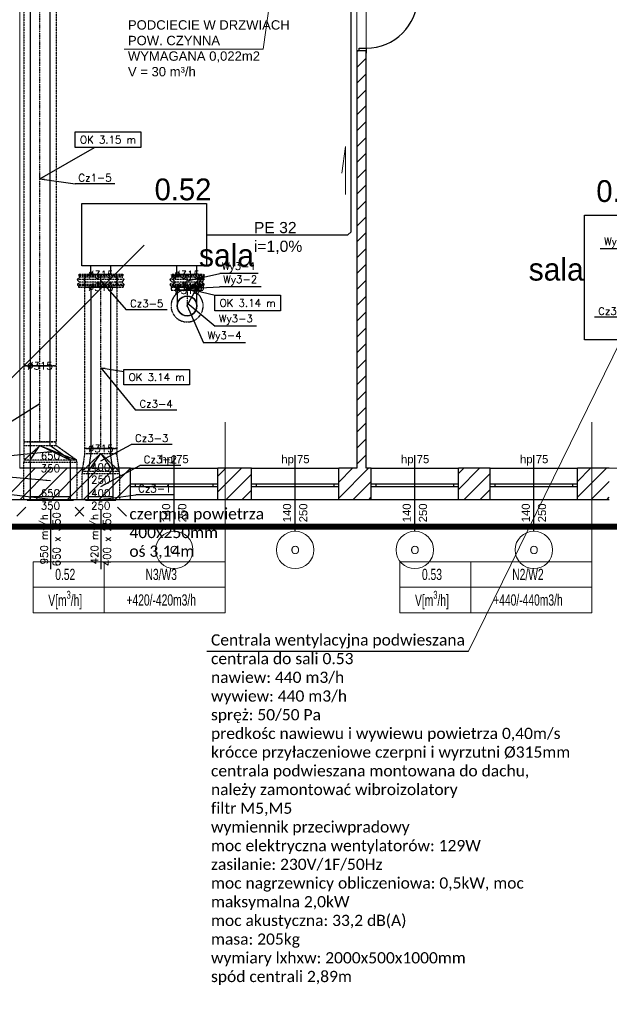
# Model space of a CAD drawing. Header units: millimetres. Extents: x -40063 to 512011, y 350190 to 687060.
# Tile 147 of 256: x 145702 to 155162, y 595486 to 611286. Entities that reach past the tile are written whole.
import ezdxf

# ---------------------------------------------------------------- set-up
doc = ezdxf.new("R2010")
doc.units = ezdxf.units.MM
doc.linetypes.add('DASHDOT', pattern=[1, 0.5, -0.25, 0, -0.25])
doc.linetypes.add('DASHED', pattern=[0.75, 0.5, -0.25])
doc.layers.get('0').update_dxf_attribs({"color": 8})
for name, color, linetype, lineweight in [('_IS_WM_OPIS', 7, 'Continuous', 9), ('FLUID-BILANSE', 150, 'Continuous', 18), ('J_centrala podwieszna', 3, 'Continuous', 30), ('J_opis srednicy', 7, 'Continuous', 30), ('J_skropliny', 24, 'Continuous', 30), ('J_zakres opracowania', 226, 'DASHDOT', 30)]:
    doc.layers.add(name, color=color, linetype=linetype, lineweight=lineweight)
for name, color, linetype in [('Elementy Modelu - Strefy', 8, 'Continuous'), ('FLUID-Cz1', 7, 'Continuous'), ('FLUID-Cz1-120-ARRGR', 7, 'Continuous'), ('FLUID-Cz1-120-DIM', 7, 'Continuous'), ('FLUID-Cz1-120-INF', 7, 'Continuous'), ('FLUID-Cz1-120-NUM', 7, 'Continuous'), ('FLUID-Cz1-INS', 7, 'Continuous'), ('FLUID-Cz1-SYM', 7, 'Continuous'), ('FLUID-Cz3', 7, 'Continuous'), ('FLUID-Cz3-120-ARRGR', 7, 'Continuous'), ('FLUID-Cz3-120-DIM', 7, 'Continuous'), ('FLUID-Cz3-120-INF', 7, 'Continuous'), ('FLUID-Cz3-120-NUM', 7, 'Continuous'), ('FLUID-Cz3-INS', 7, 'Continuous'), ('FLUID-Cz3-SYM', 7, 'Continuous'), ('FLUID-Wy3', 7, 'Continuous'), ('FLUID-Wy3-120-DIM', 7, 'Continuous'), ('FLUID-Wy3-120-INF', 7, 'Continuous'), ('FLUID-Wy3-120-NUM', 7, 'Continuous'), ('FLUID-Wy3-INS', 7, 'Continuous'), ('FLUID-Wy3-SYM', 7, 'Continuous'), ('IS_WM_OPIS', 7, 'Continuous'), ('J_opis pomieszczeń', 8, 'Continuous'), ('Konstrukcja - Ściany zew', 8, 'Continuous'), ('X_ref', 8, 'Continuous')]:
    doc.layers.add(name, color=color, linetype=linetype)
doc.styles.add('ARIAL', font='Arial', dxfattribs={"height": 1})
doc.styles.add('ARIAL NARROW', font='ARIALN.TTF', dxfattribs={"width": 0.8})
doc.styles.add('FDBES', font='simplex.shx')
doc.styles.add('GENERATED_STYLE_1', font='arial.ttf')
doc.styles.add('GENERATED_STYLE_2', font='txt')
doc.styles.get("Standard").update_dxf_attribs({"font": 'arial.ttf'})
doc.dimstyles.new('FDBES', dxfattribs={"dimscale": 50, "dimtxt": 4, "dimasz": 2.5, "dimexe": 0.8, "dimexo": 2, "dimgap": 1, "dimtad": 1, "dimdsep": 46, "dimtxsty": 'FDBES', "dimcen": 2.5, "dimclrd": 4, "dimclre": 5, "dimadec": 0, "dimazin": 0, "dimtfac": 1, "dimtmove": 0, "dimatfit": 3, "dimfxl": 1, "dimarcsym": 0})

# ---------------------------------------------------------------- blocks, each defined once
blk = doc.blocks.new('ghfgdf')
at = {"layer": 'J_centrala podwieszna'}
for p, q in [((148260, 451700), (148260, 451840)), ((148260, 451840), (148575, 451840)), ((148575, 451840), (148575, 451700)), ((149640, 451700), (149640, 451840)), ((149640, 451840), (149955, 451840)), ((149955, 451840), (149955, 451700))]:
    blk.add_line(p, q, dxfattribs=at)
blk.add_lwpolyline([(148100, 451700), (150100, 451700), (150100, 450700), (148100, 450700)], close=True, dxfattribs=at)
blk = doc.blocks.new('fgdfxf')
at = {"layer": 'J_opis srednicy'}
for p, q in [((13318.2, 246.6), (13346.1, 297.5)), ((13346.1, 297.5), (13326.1, 278.2)), ((13346.1, 297.5), (13340.1, 270.3)), ((13326.1, 278.2), (13335, 277.2)), ((13340.1, 270.3), (13334.6, 277.4))]:
    blk.add_line(p, q, dxfattribs=at)
blk = doc.blocks.new('*U15240')
at = {"color": 5, "linetype": 'Continuous', "lineweight": -2}
for p, q in [((-610, 158), (-610, 0)), ((-610, 0), (-610, -158)), ((610, 0), (610, 158)), ((610, -158), (610, 0))]:
    blk.add_line(p, q, dxfattribs=at)
at = {"color": 0, "linetype": 'ByBlock', "lineweight": -2}
for p, q in [((610, 158), (-610, 158)), ((610, -158), (-610, -158))]:
    blk.add_line(p, q, dxfattribs=at)
at = {"layer": 'FLUID-Cz1-INS', "color": 5, "linetype": 'DASHED', "lineweight": -3}
for p, q in [((-610, 258), (-610, 158)), ((610, 258), (-610, 258)), ((610, 158), (610, 258)), ((-610, -158), (-610, -258)), ((610, -258), (610, -158)), ((610, -258), (-610, -258))]:
    blk.add_line(p, q, dxfattribs=at)
at = {"layer": 'FLUID-Cz1-SYM', "color": 5, "linetype": 'DASHDOT', "lineweight": -3}
blk.add_line((-610, 0), (610, 0), dxfattribs=at)
blk = doc.blocks.new('*U15237')
at = {"color": 5, "linetype": 'Continuous', "lineweight": -2}
for p, q in [((-3000, 158), (-3000, 0)), ((-3000, 0), (-3000, -158)), ((3000, 0), (3000, 158)), ((3000, -158), (3000, 0))]:
    blk.add_line(p, q, dxfattribs=at)
at = {"color": 0, "linetype": 'ByBlock', "lineweight": -2}
for p, q in [((3000, 158), (-3000, 158)), ((3000, -158), (-3000, -158))]:
    blk.add_line(p, q, dxfattribs=at)
at = {"layer": 'FLUID-Cz1-INS', "color": 5, "linetype": 'DASHED', "lineweight": -3}
for p, q in [((-3000, 258), (-3000, 158)), ((3000, 258), (-3000, 258)), ((3000, 158), (3000, 258)), ((-3000, -158), (-3000, -258)), ((3000, -258), (3000, -158)), ((3000, -258), (-3000, -258))]:
    blk.add_line(p, q, dxfattribs=at)
at = {"layer": 'FLUID-Cz1-SYM', "color": 5, "linetype": 'DASHDOT', "lineweight": -3}
for p in [(-3000, 0), (2968, 0)]:
    blk.add_line(p, (3000, 0), dxfattribs=at)
blk = doc.blocks.new('*U14630')
at = {"color": 0, "linetype": 'ByBlock', "lineweight": -2}
for p, q in [((-162, 325), (-133, 325)), ((162, 325), (102, 325)), ((162, 10), (102, 10)), ((-162, -325), (-133, -325))]:
    blk.add_line(p, q, dxfattribs=at)
at = {"color": 5, "linetype": 'Continuous', "lineweight": -3}
for p, q in [((-133, 325), (102, 167)), ((102, 325), (-133, 325)), ((102, 167), (-133, -325)), ((-133, -325), (102, 10))]:
    blk.add_line(p, q, dxfattribs=at)
at = {"layer": 'FLUID-Cz1-INS', "color": 5, "linetype": 'DASHED', "lineweight": -3}
for p, q in [((-162, 425), (-162, -425)), ((-133, 425), (-162, 425)), ((-133, 425), (102, 167)), ((102, 425), (-133, 425)), ((-133, -425), (-133, 425)), ((102, 425), (102, 167)), ((162, 425), (102, 425)), ((162, 167), (162, 425)), ((102, 167), (-133, -425)), ((102, 167), (102, -90)), ((162, -90), (162, 167)), ((-133, -425), (102, -90)), ((162, -90), (102, -90)), ((-162, -425), (-133, -425))]:
    blk.add_line(p, q, dxfattribs=at)
blk = doc.blocks.new('*U14629')
at = {"color": 0, "linetype": 'ByBlock', "lineweight": -2}
for p, q in [((300, 325), (-300, 325)), ((-300, -325), (300, -325))]:
    blk.add_line(p, q, dxfattribs=at)
at = {"layer": 'FLUID-Cz1-INS', "color": 5, "linetype": 'DASHED', "lineweight": -3}
for p, q in [((-300, 425), (300, 425)), ((-300, -425), (-300, 425)), ((300, -425), (300, 425)), ((300, -425), (-300, -425))]:
    blk.add_line(p, q, dxfattribs=at)
blk = doc.blocks.new('*U14628')
at = {"color": 0, "linetype": 'ByBlock', "lineweight": -2}
for p, q in [((-15, -370), (-15, 370)), ((0, 325), (40, 325)), ((40, -325), (40, 325)), ((0, -325), (40, -325))]:
    blk.add_line(p, q, dxfattribs=at)
at = {"color": 5, "linetype": 'Continuous', "lineweight": -3}
blk.add_line((-15, -325), (-15, 325), dxfattribs=at)
blk = doc.blocks.new('*U15234')
at = {"color": 4, "linetype": 'Continuous', "lineweight": -2}
for p, q in [((-1295, 158), (-1295, 0)), ((-1295, 0), (-1295, -158))]:
    blk.add_line(p, q, dxfattribs=at)
at = {"color": 0, "linetype": 'ByBlock', "lineweight": -2}
for p, q in [((1295, 158), (-1295, 158)), ((1295, -158), (-1295, -158))]:
    blk.add_line(p, q, dxfattribs=at)
at = {"color": 4, "linetype": 'Continuous', "lineweight": -3}
for p, q in [((1295, 0), (1295, 158)), ((1295, -158), (1295, 0))]:
    blk.add_line(p, q, dxfattribs=at)
at = {"layer": 'FLUID-Cz3-INS', "color": 4, "linetype": 'DASHED', "lineweight": -3}
for p, q in [((-1295, 258), (-1295, 158)), ((1295, 258), (-1295, 258)), ((-1295, -158), (-1295, -258)), ((1295, -258), (-1295, -258))]:
    blk.add_line(p, q, dxfattribs=at)
at = {"layer": 'FLUID-Cz3-SYM', "color": 4, "linetype": 'DASHDOT', "lineweight": -3}
for p in [(-1295, 0), (1295, 0)]:
    blk.add_line(p, (1295, 0), dxfattribs=at)
blk = doc.blocks.new('*U14626')
at = {"color": 0, "linetype": 'ByBlock', "lineweight": -2}
for p, q in [((-200, 200), (-170, 200)), ((200, 158), (120, 158)), ((200, -158), (120, -158)), ((-200, -200), (-170, -200))]:
    blk.add_line(p, q, dxfattribs=at)
at = {"color": 4, "linetype": 'Continuous', "lineweight": -3}
for p, q in [((-170, 200), (120, 0)), ((120, 158), (-170, 200)), ((120, 0), (-170, -200)), ((-170, -200), (120, -158))]:
    blk.add_line(p, q, dxfattribs=at)
at = {"color": 4, "linetype": 'Continuous', "lineweight": -2}
for p, q in [((200, 0), (200, 158)), ((200, -158), (200, 0))]:
    blk.add_line(p, q, dxfattribs=at)
at = {"layer": 'FLUID-Cz3-INS', "color": 4, "linetype": 'DASHED', "lineweight": -3}
for p, q in [((-200, 300), (-200, -300)), ((-170, 300), (-200, 300)), ((-170, 300), (120, 0)), ((120, 258), (-170, 300)), ((-170, -300), (-170, 300)), ((120, 258), (120, 29)), ((200, 258), (120, 258)), ((200, 158), (200, 258)), ((120, 0), (-170, -300)), ((120, 29), (120, 0)), ((120, 0), (120, -258)), ((200, -258), (200, -158)), ((-200, -300), (-170, -300)), ((-170, -300), (120, -258)), ((200, -258), (120, -258))]:
    blk.add_line(p, q, dxfattribs=at)
blk = doc.blocks.new('*U14581')
at = {"color": 0, "linetype": 'ByBlock', "lineweight": -2}
for p, q in [((209, 200), (-209, 200)), ((-209, -200), (209, -200))]:
    blk.add_line(p, q, dxfattribs=at)
at = {"layer": 'FLUID-Cz3-INS', "color": 4, "linetype": 'DASHED', "lineweight": -3}
for p, q in [((-209, 300), (209, 300)), ((-209, -300), (-209, 300)), ((209, -300), (209, 300)), ((209, -300), (-209, -300))]:
    blk.add_line(p, q, dxfattribs=at)
blk = doc.blocks.new('*U14566')
at = {"color": 0, "linetype": 'ByBlock', "lineweight": -2}
for p, q in [((-15, -245), (-15, 245)), ((0, 200), (40, 200)), ((40, -200), (40, 200)), ((0, -200), (40, -200))]:
    blk.add_line(p, q, dxfattribs=at)
at = {"color": 4, "linetype": 'Continuous', "lineweight": -3}
blk.add_line((-15, -200), (-15, 200), dxfattribs=at)
blk = doc.blocks.new('*U15236')
at = {"color": 4, "linetype": 'Continuous', "lineweight": -2}
for p, q in [((-100, 257), (-100, 0)), ((-100, 0), (-100, -258))]:
    blk.add_line(p, q, dxfattribs=at)
at = {"color": 0, "linetype": 'ByBlock', "lineweight": -2}
for p, q in [((-80, 257), (-100, 257)), ((-60, 277), (-80, 257)), ((-20, 237), (-60, 277)), ((20, 277), (-20, 237)), ((60, 237), (20, 277)), ((80, 257), (60, 237)), ((100, 257), (80, 257)), ((-80, -258), (-100, -258)), ((-80, -258), (-60, -278)), ((-60, -278), (-20, -238)), ((-20, -238), (20, -278)), ((20, -278), (60, -238)), ((60, -238), (80, -258)), ((100, -258), (80, -258))]:
    blk.add_line(p, q, dxfattribs=at)
at = {"layer": 'FLUID-Cz3-INS', "color": 4, "linetype": 'DASHED', "lineweight": -3}
for p, q in [((-100, 357), (-100, 257)), ((-80, 357), (-100, 357)), ((-60, 377), (-80, 357)), ((-80, 0), (-80, 357)), ((-60, 0), (-60, 377)), ((-20, 337), (-60, 377)), ((20, 377), (-20, 337)), ((-20, 0), (-20, 337)), ((20, 0), (20, 377)), ((60, 337), (20, 377)), ((80, 357), (60, 337)), ((60, 0), (60, 337)), ((80, 0), (80, 357)), ((100, 357), (80, 357)), ((100, 0), (100, 357)), ((-80, -358), (-80, 0)), ((-60, -378), (-60, 0)), ((-20, -338), (-20, 0)), ((20, -378), (20, 0)), ((60, -338), (60, 0)), ((80, -358), (80, 0)), ((100, -358), (100, 0)), ((-100, -258), (-100, -358)), ((-80, -358), (-100, -358)), ((-60, -378), (-80, -358)), ((-60, -378), (-20, -338)), ((-20, -338), (20, -378)), ((20, -378), (60, -338)), ((80, -358), (60, -338)), ((100, -358), (80, -358))]:
    blk.add_line(p, q, dxfattribs=at)
at = {"layer": 'FLUID-Cz3-SYM', "color": 4, "linetype": 'DASHDOT', "lineweight": -3}
for q in [(100, 0), (100, 0), (-100, 0), (-100, 0)]:
    blk.add_line((-100, 0), q, dxfattribs=at)
blk = doc.blocks.new('*U15239')
at = {"color": 6, "linetype": 'Continuous', "lineweight": -2}
for p, q in [((-25, 158), (-25, 53)), ((-25, 53), (-25, 0)), ((-25, 0), (-25, -53)), ((25, 0), (25, 158)), ((25, -158), (25, 0)), ((-25, -53), (-25, -158))]:
    blk.add_line(p, q, dxfattribs=at)
at = {"color": 0, "linetype": 'ByBlock', "lineweight": -2}
for p, q in [((25, 158), (-25, 158)), ((25, -158), (-25, -158))]:
    blk.add_line(p, q, dxfattribs=at)
at = {"layer": 'FLUID-Wy3-INS', "color": 6, "linetype": 'DASHED', "lineweight": -3}
for p, q in [((-25, 258), (-25, 158)), ((25, 258), (-25, 258)), ((25, 158), (25, 258)), ((-25, -158), (-25, -258)), ((25, -258), (25, -158)), ((25, -258), (-25, -258))]:
    blk.add_line(p, q, dxfattribs=at)
at = {"layer": 'FLUID-Wy3-SYM', "color": 6, "linetype": 'DASHDOT', "lineweight": -3}
blk.add_line((-25, 0), (25, 0), dxfattribs=at)
blk = doc.blocks.new('*U14625')
at = {"color": 6, "linetype": 'Continuous', "lineweight": -2}
for p, q in [((-100, 208), (-100, 0)), ((-100, 0), (-100, -208))]:
    blk.add_line(p, q, dxfattribs=at)
at = {"color": 0, "linetype": 'ByBlock', "lineweight": -2}
for p, q in [((-80, 208), (-100, 208)), ((-60, 228), (-80, 208)), ((-20, 188), (-60, 228)), ((20, 228), (-20, 188)), ((60, 188), (20, 228)), ((80, 208), (60, 188)), ((100, 208), (80, 208)), ((-80, -208), (-100, -208)), ((-80, -208), (-60, -227)), ((-60, -227), (-20, -187)), ((-20, -187), (20, -227)), ((20, -227), (60, -187)), ((60, -187), (80, -208)), ((100, -208), (80, -208))]:
    blk.add_line(p, q, dxfattribs=at)
at = {"layer": 'FLUID-Wy3-INS', "color": 6, "linetype": 'DASHED', "lineweight": -3}
for p, q in [((-100, 258), (-100, 208)), ((-80, 258), (-100, 258)), ((-60, 278), (-80, 258)), ((-80, 0), (-80, 258)), ((-60, 0), (-60, 278)), ((-20, 238), (-60, 278)), ((20, 278), (-20, 238)), ((-20, 0), (-20, 238)), ((20, 0), (20, 278)), ((60, 238), (20, 278)), ((80, 258), (60, 238)), ((60, 0), (60, 238)), ((80, 0), (80, 258)), ((100, 258), (80, 258)), ((100, 0), (100, 258)), ((-80, -258), (-80, 0)), ((-60, -278), (-60, 0)), ((-20, -238), (-20, 0)), ((20, -278), (20, 0)), ((60, -238), (60, 0)), ((80, -258), (80, 0)), ((100, -258), (100, 0)), ((-100, -208), (-100, -258)), ((-80, -258), (-100, -258)), ((-80, -258), (-60, -278)), ((-60, -278), (-20, -238)), ((-20, -238), (20, -278)), ((20, -278), (60, -238)), ((60, -238), (80, -258)), ((100, -258), (80, -258))]:
    blk.add_line(p, q, dxfattribs=at)
at = {"layer": 'FLUID-Wy3-SYM', "color": 6, "linetype": 'DASHDOT', "lineweight": -3}
blk.add_line((-100, 0), (100, 0), dxfattribs=at)
blk.add_line((-100, 0), (100, 0), dxfattribs=at)
blk = doc.blocks.new('*U15243')
at = {"color": 0, "linetype": 'ByBlock', "lineweight": -2}
for p, q in [((0, 47, 158), (0, -205, 158)), ((0, -205, -158), (0, 47, -158))]:
    blk.add_line(p, q, dxfattribs=at)
at = {"color": 6, "linetype": 'Continuous', "lineweight": -2}
for p, q in [((0, -205, 53), (0, -205)), ((0, -205), (0, -205, -53))]:
    blk.add_line(p, q, dxfattribs=at)
at = {"color": 6, "linetype": 'Continuous', "lineweight": -3}
for p, q in [((0, -205, 158), (0, -205, 53)), ((0, -205, -53), (0, -205, -158))]:
    blk.add_line(p, q, dxfattribs=at)
at = {"color": 6, "linetype": 'Continuous', "lineweight": -2, "extrusion": (-1, -1.47313e-13, 1.6978e-31)}
for major_axis in [(0, -158), (0, 158)]:
    blk.add_ellipse((0, 47), major_axis=major_axis, ratio=1, start_param=0, end_param=3.141593, dxfattribs=at)
at = {"layer": 'FLUID-Wy3-SYM', "color": 6, "linetype": 'DASHDOT', "lineweight": -3}
blk.add_line((0, -205), (0, 47), dxfattribs=at)
blk = doc.blocks.new('*U15241')
at = {"color": 6, "linetype": 'Continuous', "lineweight": -3, "extrusion": (1, -7.54747e-49, -6.12323e-17)}
for major_axis in [(0, 0, -158), (0, 0, 158)]:
    blk.add_ellipse((0, 0), major_axis=major_axis, ratio=1, start_param=0, end_param=3.141593, dxfattribs=at)
at = {"color": 6, "linetype": 'Continuous', "lineweight": -2, "extrusion": (-1, 9.04976e-29, 6.12323e-17)}
blk.add_ellipse((0, 0), major_axis=(0, 0, 158), ratio=1, start_param=0, end_param=3.141593, dxfattribs=at)
at = {"color": 6, "linetype": 'Continuous', "lineweight": -2, "extrusion": (-1, -9.04976e-29, 6.12323e-17)}
blk.add_ellipse((0, 0), major_axis=(0, 0, -158), ratio=1, start_param=0, end_param=3.141593, dxfattribs=at)
at = {"layer": 'FLUID-Wy3-INS', "color": 6, "linetype": 'DASHED', "lineweight": -3, "extrusion": (-1, 5.53039e-29, 6.12323e-17)}
blk.add_ellipse((0, 0), major_axis=(0, 0, 258), ratio=1, start_param=0, end_param=3.141593, dxfattribs=at)
at = {"layer": 'FLUID-Wy3-INS', "color": 6, "linetype": 'DASHED', "lineweight": -3, "extrusion": (-1, -5.53529e-29, 6.12323e-17)}
blk.add_ellipse((0, 0), major_axis=(0, 0, -258), ratio=1, start_param=0, end_param=3.141593, dxfattribs=at)
blk = doc.blocks.new('fdgdfg')
at = {"layer": 'Elementy Modelu - Strefy', "linetype": 'Continuous', "lineweight": 0}
for p, q in [((-197980, 455770), (-197980, 447700)), ((-192570, 447700), (-192570, 455770)), ((-192420, 455770), (-192420, 447700)), ((-197980, 447700), (-192570, 447700)), ((-192420, 447700), (-186870, 447700))]:
    blk.add_line(p, q, dxfattribs=at)
at = {"layer": 'Konstrukcja - Ściany zew', "linetype": 'Continuous'}
for p, q in [((-192570, 454387), (-192557, 454400)), ((-192570, 454400), (-192570, 454363)), ((-192535, 454400), (-192570, 454400)), ((-192570, 454400), (-192570, 447700)), ((-192535, 454400), (-192570, 454400)), ((-192570, 454400), (-192570, 454363)), ((-192535, 454400), (-192535, 454440)), ((-192535, 454440), (-192420, 454440)), ((-192420, 454400), (-192535, 454400)), ((-192420, 454400), (-192535, 454400)), ((-192420, 454400), (-192535, 454400)), ((-192420, 454440), (-192420, 454400)), ((-192420, 454400), (-192420, 454363)), ((-192420, 447700), (-192420, 454400)), ((-192420, 454400), (-192420, 454363)), ((-192570, 454132), (-192420, 454282)), ((-192570, 453878), (-192420, 454028)), ((-192570, 453623), (-192420, 453773)), ((-192570, 453369), (-192420, 453519)), ((-192570, 453114), (-192420, 453264)), ((-192570, 452860), (-192420, 453010)), ((-192570, 452605), (-192420, 452755)), ((-192570, 452350), (-192420, 452500)), ((-192570, 452096), (-192420, 452246)), ((-192570, 451841), (-192420, 451991)), ((-192570, 451587), (-192420, 451737)), ((-192570, 451332), (-192420, 451482)), ((-192570, 451078), (-192420, 451228)), ((-192570, 450823), (-192420, 450973)), ((-192570, 450569), (-192420, 450719)), ((-192570, 450314), (-192420, 450464)), ((-192570, 450059), (-192420, 450209)), ((-192570, 449805), (-192420, 449955)), ((-192570, 449550), (-192420, 449700)), ((-192570, 449296), (-192420, 449446)), ((-192570, 449041), (-192420, 449191)), ((-192570, 448787), (-192420, 448937)), ((-192570, 448532), (-192420, 448682)), ((-192570, 448278), (-192420, 448428)), ((-192570, 448023), (-192420, 448173)), ((-195501, 446690), (-195501, 447908)), ((-193561, 446690), (-193561, 447908)), ((-192570, 447768), (-192420, 447918)), ((-191641, 446690), (-191641, 447908)), ((-189731, 446690), (-189731, 447908)), ((-198230, 447200), (-197730, 447700)), ((-196201, 447700), (-197980, 447700)), ((-197975, 447200), (-197475, 447700)), ((-197721, 447200), (-197221, 447700)), ((-197466, 447200), (-196966, 447700)), ((-197212, 447200), (-196712, 447700)), ((-196957, 447200), (-196457, 447700)), ((-196703, 447200), (-196203, 447700)), ((-196201, 447450), (-196201, 447700)), ((-196201, 447700), (-194801, 447700)), ((-194801, 447574), (-194675, 447700)), ((-194801, 447320), (-194421, 447700)), ((-194801, 447450), (-194801, 447700)), ((-194261, 447700), (-194801, 447700)), ((-194666, 447200), (-194261, 447605)), ((-194261, 447450), (-194261, 447700)), ((-194261, 447700), (-192861, 447700)), ((-192861, 447478), (-192639, 447700)), ((-192861, 447223), (-192384, 447700)), ((-192861, 447450), (-192861, 447700)), ((-192570, 447700), (-192861, 447700)), ((-192341, 447700), (-192420, 447700)), ((-192341, 447450), (-192341, 447700)), ((-192341, 447700), (-190941, 447700)), ((-190941, 447616), (-190857, 447700)), ((-190941, 447361), (-190602, 447700)), ((-190941, 447450), (-190941, 447700)), ((-190431, 447700), (-190941, 447700)), ((-190848, 447200), (-190431, 447617)), ((-190431, 447450), (-190431, 447700)), ((-190431, 447700), (-189031, 447700)), ((-189031, 447489), (-188820, 447700)), ((-189031, 447235), (-188566, 447700)), ((-189031, 447450), (-189031, 447700)), ((-188521, 447700), (-189031, 447700)), ((-196448, 447200), (-196201, 447447)), ((-196201, 447400), (-196201, 447450)), ((-196201, 447450), (-196126, 447450)), ((-196201, 447400), (-196201, 447450)), ((-196126, 447450), (-196126, 447400)), ((-196126, 447450), (-194876, 447450)), ((-194876, 447400), (-194876, 447450)), ((-194876, 447450), (-194801, 447450)), ((-194801, 447400), (-194801, 447450)), ((-194801, 447400), (-194801, 447450)), ((-194261, 447400), (-194261, 447450)), ((-194261, 447450), (-194186, 447450)), ((-194261, 447400), (-194261, 447450)), ((-194186, 447450), (-194186, 447400)), ((-194186, 447450), (-192936, 447450)), ((-192936, 447400), (-192936, 447450)), ((-192936, 447450), (-192861, 447450)), ((-192861, 447400), (-192861, 447450)), ((-192861, 447400), (-192861, 447450)), ((-192630, 447200), (-192341, 447489)), ((-192341, 447400), (-192341, 447450)), ((-192341, 447450), (-192266, 447450)), ((-192341, 447400), (-192341, 447450)), ((-192266, 447450), (-192266, 447400)), ((-192266, 447450), (-191016, 447450)), ((-191016, 447400), (-191016, 447450)), ((-191016, 447450), (-190941, 447450)), ((-190941, 447400), (-190941, 447450)), ((-190941, 447400), (-190941, 447450)), ((-190431, 447400), (-190431, 447450)), ((-190431, 447450), (-190356, 447450)), ((-190431, 447400), (-190431, 447450)), ((-190356, 447450), (-190356, 447400)), ((-190356, 447450), (-189106, 447450)), ((-189106, 447400), (-189106, 447450)), ((-189106, 447450), (-189031, 447450)), ((-189031, 447400), (-189031, 447450)), ((-189031, 447400), (-189031, 447450)), ((-188811, 447200), (-188521, 447490)), ((-196201, 447200), (-196201, 447400)), ((-196126, 447400), (-196201, 447400)), ((-194876, 447400), (-196126, 447400)), ((-194801, 447400), (-194876, 447400)), ((-194801, 447200), (-194801, 447400)), ((-194412, 447200), (-194261, 447351)), ((-194261, 447200), (-194261, 447400)), ((-194186, 447400), (-194261, 447400)), ((-192936, 447400), (-194186, 447400)), ((-192861, 447400), (-192936, 447400)), ((-192861, 447200), (-192861, 447400)), ((-192341, 447200), (-192341, 447400)), ((-192266, 447400), (-192341, 447400)), ((-191016, 447400), (-192266, 447400)), ((-190941, 447400), (-191016, 447400)), ((-190941, 447200), (-190941, 447400)), ((-190593, 447200), (-190431, 447362)), ((-190431, 447200), (-190431, 447400)), ((-190356, 447400), (-190431, 447400)), ((-189106, 447400), (-190356, 447400)), ((-189031, 447400), (-189106, 447400)), ((-189031, 447200), (-189031, 447400)), ((-198420, 447200), (-196201, 447200)), ((-196201, 447200), (-194801, 447200)), ((-194801, 447200), (-194261, 447200)), ((-194261, 447200), (-192861, 447200)), ((-192861, 447200), (-192341, 447200)), ((-192375, 447200), (-192341, 447234)), ((-192341, 447200), (-190941, 447200)), ((-190941, 447200), (-190431, 447200)), ((-190431, 447200), (-189031, 447200)), ((-189031, 447200), (-188521, 447200)), ((-188557, 447200), (-188521, 447236))]:
    blk.add_line(p, q, dxfattribs=at)
blk.add_arc((-192420, 455260), 820, 270, 0, dxfattribs=at)
at = {"layer": 'Konstrukcja - Ściany zew', "color": 251, "linetype": 'Continuous', "lineweight": 13}
for centre, start, end in [((-195501, 446390), 0, 180), ((-193561, 446390), 0, 180), ((-191641, 446390), 0, 180), ((-189731, 446390), 0, 180), ((-195501, 446390), 180, 0), ((-193561, 446390), 180, 0), ((-191641, 446390), 180, 0), ((-189731, 446390), 180, 0)]:
    blk.add_arc(centre, 300, start, end, dxfattribs=at)
at = {"layer": 'Elementy Modelu - Strefy', "lineweight": 13, "style": 'GENERATED_STYLE_2'}
for s, p in [('0.52', (-195816, 452000)), ('0.53', (-188729, 451973))]:
    blk.add_text(s, height=350, dxfattribs=at).set_placement(p)
at = {"layer": 'J_opis pomieszczeń', "linetype": 'Continuous', "style": 'GENERATED_STYLE_2'}
for p in [(-195104, 450938), (-189814, 450712)]:
    blk.add_text('sala', height=360, dxfattribs=at).set_placement(p)
at = {"layer": 'Konstrukcja - Ściany zew', "char_height": 130, "attachment_point": 7, "style": 'GENERATED_STYLE_1'}
for s, insert in [('{hp 75}', (-195723, 447742)), ('{hp 75}', (-193783, 447742)), ('{hp 75}', (-191863, 447742)), ('{hp 75}', (-189953, 447742)), ('{O}', (-195570, 446322)), ('{O}', (-193630, 446322)), ('{O}', (-191710, 446322)), ('{O}', (-189800, 446322))]:
    blk.add_mtext(s, dxfattribs=dict(at, insert=insert))
at = {"layer": 'Konstrukcja - Ściany zew', "char_height": 130, "attachment_point": 7, "rotation": 90, "style": 'GENERATED_STYLE_1'}
for s, insert in [('{140}', (-195564, 446833)), ('{250}', (-195304, 446833)), ('{140}', (-193624, 446833)), ('{250}', (-193364, 446833)), ('{140}', (-191704, 446833)), ('{250}', (-191444, 446833)), ('{140}', (-189794, 446833)), ('{250}', (-189534, 446833))]:
    blk.add_mtext(s, dxfattribs=dict(at, insert=insert))
blk = doc.blocks.new('*U11209')
at = {"color": 7, "insert": (-483, 0), "char_height": 120, "attachment_point": 5, "style": 'FDBES'}
blk.add_mtext('420 m{\\A2;\\H0.5x;3}/h\\P400 x 250', dxfattribs=at)
at = {"color": 7}
blk.add_leader([(0, 0), (-966, 0)], dimstyle='FDBES', override={"dimscale": 20, "dimclrd": 7}, dxfattribs=at)
blk = doc.blocks.new('*U11210')
at = {"color": 7}
blk.add_leader([(0, 0), (-141, -141)], dimstyle='FDBES', override={"dimscale": 20, "dimclrd": 7}, dxfattribs=at)
blk = doc.blocks.new('*U11211')
at = {"color": 7}
blk.add_leader([(0, 0), (-141, 141)], dimstyle='FDBES', override={"dimscale": 20, "dimclrd": 7}, dxfattribs=at)
blk = doc.blocks.new('*U11214')
at = {"color": 7, "insert": (-483, 0), "char_height": 120, "attachment_point": 5, "style": 'FDBES'}
blk.add_mtext('950 m{\\A2;\\H0.5x;3}/h\\P650 x 350', dxfattribs=at)
at = {"color": 7}
blk.add_leader([(0, 0), (-966, 0)], dimstyle='FDBES', override={"dimscale": 20, "dimclrd": 7}, dxfattribs=at)
blk = doc.blocks.new('*U11215')
at = {"color": 7}
blk.add_leader([(0, 0), (-141, -141)], dimstyle='FDBES', override={"dimscale": 20, "dimclrd": 7}, dxfattribs=at)
blk = doc.blocks.new('*U11216')
at = {"color": 7}
blk.add_leader([(0, 0), (-141, 141)], dimstyle='FDBES', override={"dimscale": 20, "dimclrd": 7}, dxfattribs=at)
blk = doc.blocks.new('*U14356')
at = {"color": 7, "lineweight": -2}
blk.add_lwpolyline([(566, 752), (1620, 752), (1620, 504), (566, 504)], close=True, dxfattribs=at)
at = {"color": 7, "insert": (1093, 628), "char_height": 120, "attachment_point": 5, "line_spacing_factor": 1.1, "style": 'FDBES'}
blk.add_mtext('OK 3.15 m', dxfattribs=at)
at = {"color": 7}
blk.add_leader([(0, 0), (877, 504)], dimstyle='FDBES', override={"dimscale": 30, "dimclrd": 7, "dimclre": 7}, dxfattribs=at)
blk = doc.blocks.new('*U14376')
at = {"color": 7, "lineweight": -2}
blk.add_lwpolyline([(371, -26), (1425, -26), (1425, -274), (371, -274)], close=True, dxfattribs=at)
at = {"color": 7, "insert": (898, -150), "char_height": 120, "attachment_point": 5, "line_spacing_factor": 1.1, "style": 'FDBES'}
blk.add_mtext('OK 3.14 m', dxfattribs=at)
at = {"color": 7}
blk.add_leader([(0, 0), (371, -62)], dimstyle='FDBES', override={"dimscale": 30, "dimclrd": 7, "dimclre": 7}, dxfattribs=at)
blk = doc.blocks.new('*U14377')
at = {"color": 7, "lineweight": -2}
blk.add_lwpolyline([(445, -106), (1499, -106), (1499, -354), (445, -354)], close=True, dxfattribs=at)
at = {"color": 7, "insert": (972, -230), "char_height": 120, "attachment_point": 5, "line_spacing_factor": 1.1, "style": 'FDBES'}
blk.add_mtext('OK 3.14 m', dxfattribs=at)
at = {"color": 7}
blk.add_leader([(0, 0), (449, -106)], dimstyle='FDBES', override={"dimscale": 30, "dimclrd": 7, "dimclre": 7}, dxfattribs=at)
blk = doc.blocks.new('*U15269')
at = {"color": 7}
blk.add_line((1170, 73), (565, 73), dxfattribs=at)
at = {"color": 7, "insert": (868, 73), "char_height": 120, "attachment_point": 5, "style": 'FDBES'}
blk.add_mtext('Cz3-1\\P ', dxfattribs=at)
at = {"color": 7}
blk.add_leader([(0, 0), (565, 73)], dimstyle='FDBES', override={"dimscale": 30, "dimclrd": 7, "dimclre": 7}, dxfattribs=at)
blk = doc.blocks.new('*U15270')
at = {"color": 7}
blk.add_line((1285, 333), (629, 333), dxfattribs=at)
at = {"color": 7, "insert": (957, 333), "char_height": 120, "attachment_point": 5, "style": 'FDBES'}
blk.add_mtext('Cz3-2\\P ', dxfattribs=at)
at = {"color": 7}
blk.add_leader([(0, 0), (629, 333)], dimstyle='FDBES', override={"dimscale": 30, "dimclrd": 7, "dimclre": 7}, dxfattribs=at)
blk = doc.blocks.new('*U15271')
at = {"color": 7}
blk.add_line((1146, 265), (490, 265), dxfattribs=at)
at = {"color": 7, "insert": (818, 265), "char_height": 120, "attachment_point": 5, "style": 'FDBES'}
blk.add_mtext('Cz3-3\\P ', dxfattribs=at)
at = {"color": 7}
blk.add_leader([(0, 0), (490, 265)], dimstyle='FDBES', override={"dimscale": 30, "dimclrd": 7, "dimclre": 7}, dxfattribs=at)
blk = doc.blocks.new('*U15272')
at = {"color": 7}
blk.add_line((1219, -680), (557, -680), dxfattribs=at)
at = {"color": 7, "insert": (888, -680), "char_height": 120, "attachment_point": 5, "style": 'FDBES'}
blk.add_mtext('Cz3-4\\P ', dxfattribs=at)
at = {"color": 7}
blk.add_leader([(0, 0), (557, -680)], dimstyle='FDBES', override={"dimscale": 30, "dimclrd": 7, "dimclre": 7}, dxfattribs=at)
blk = doc.blocks.new('*U15273')
at = {"color": 7}
blk.add_line((1066, -465), (410, -465), dxfattribs=at)
at = {"color": 7, "insert": (738, -465), "char_height": 120, "attachment_point": 5, "style": 'FDBES'}
blk.add_mtext('Cz3-5\\P ', dxfattribs=at)
at = {"color": 7}
blk.add_leader([(0, 0), (410, -465)], dimstyle='FDBES', override={"dimscale": 30, "dimclrd": 7, "dimclre": 7}, dxfattribs=at)
blk = doc.blocks.new('*U15274')
at = {"color": 7}
blk.add_line((1140, 115), (524, 115), dxfattribs=at)
at = {"color": 7, "insert": (832, 115), "char_height": 120, "attachment_point": 5, "style": 'FDBES'}
blk.add_mtext('Wy3-1\\P ', dxfattribs=at)
at = {"color": 7}
blk.add_leader([(0, 0), (524, 115)], dimstyle='FDBES', override={"dimscale": 30, "dimclrd": 7, "dimclre": 7}, dxfattribs=at)
blk = doc.blocks.new('*U15275')
at = {"color": 7}
blk.add_line((1186, 30), (518, 30), dxfattribs=at)
at = {"color": 7, "insert": (852, 30), "char_height": 120, "attachment_point": 5, "style": 'FDBES'}
blk.add_mtext('Wy3-2\\P ', dxfattribs=at)
at = {"color": 7}
blk.add_leader([(0, 0), (518, 30)], dimstyle='FDBES', override={"dimscale": 30, "dimclrd": 7, "dimclre": 7}, dxfattribs=at)
blk = doc.blocks.new('*U15276')
at = {"color": 7}
blk.add_line((1116, -371), (448, -371), dxfattribs=at)
at = {"color": 7, "insert": (782, -371), "char_height": 120, "attachment_point": 5, "style": 'FDBES'}
blk.add_mtext('Wy3-3\\P ', dxfattribs=at)
at = {"color": 7}
blk.add_leader([(0, 0), (448, -371)], dimstyle='FDBES', override={"dimscale": 30, "dimclrd": 7, "dimclre": 7}, dxfattribs=at)
blk = doc.blocks.new('*U15277')
at = {"color": 7}
blk.add_line((939, -593), (266, -593), dxfattribs=at)
at = {"color": 7, "insert": (602, -593), "char_height": 120, "attachment_point": 5, "style": 'FDBES'}
blk.add_mtext('Wy3-4\\P ', dxfattribs=at)
at = {"color": 7}
blk.add_leader([(0, 0), (266, -593)], dimstyle='FDBES', override={"dimscale": 30, "dimclrd": 7, "dimclre": 7}, dxfattribs=at)
blk = doc.blocks.new('*U15278')
at = {"color": 7}
blk.add_line((-1154, 138), (-1735, 138), dxfattribs=at)
at = {"color": 7, "insert": (-1445, 138), "char_height": 120, "attachment_point": 5, "style": 'FDBES'}
blk.add_mtext('Cz1-1\\P ', dxfattribs=at)
at = {"color": 7}
blk.add_leader([(0, 0), (-1154, 138)], dimstyle='FDBES', override={"dimscale": 30, "dimclrd": 7, "dimclre": 7}, dxfattribs=at)
blk = doc.blocks.new('*U15279')
at = {"color": 7}
blk.add_line((-1158, 103), (-1791, 103), dxfattribs=at)
at = {"color": 7, "insert": (-1475, 103), "char_height": 120, "attachment_point": 5, "style": 'FDBES'}
blk.add_mtext('Cz1-2\\P ', dxfattribs=at)
at = {"color": 7}
blk.add_leader([(0, 0), (-1158, 103)], dimstyle='FDBES', override={"dimscale": 30, "dimclrd": 7, "dimclre": 7}, dxfattribs=at)
blk = doc.blocks.new('*U15280')
at = {"color": 7}
blk.add_line((-1118, -109), (-1751, -109), dxfattribs=at)
at = {"color": 7, "insert": (-1435, -109), "char_height": 120, "attachment_point": 5, "style": 'FDBES'}
blk.add_mtext('Cz1-3\\P ', dxfattribs=at)
at = {"color": 7}
blk.add_leader([(0, 0), (-1118, -109)], dimstyle='FDBES', override={"dimscale": 30, "dimclrd": 7, "dimclre": 7}, dxfattribs=at)
blk = doc.blocks.new('*U15281')
at = {"color": 7}
blk.add_line((-918, -567), (-1557, -567), dxfattribs=at)
at = {"color": 7, "insert": (-1237, -567), "char_height": 120, "attachment_point": 5, "style": 'FDBES'}
blk.add_mtext('Cz1-4\\P ', dxfattribs=at)
at = {"color": 7}
blk.add_leader([(0, 0), (-918, -567)], dimstyle='FDBES', override={"dimscale": 30, "dimclrd": 7, "dimclre": 7}, dxfattribs=at)
blk = doc.blocks.new('*U15282')
at = {"color": 7}
blk.add_line((1199, -82), (566, -82), dxfattribs=at)
at = {"color": 7, "insert": (883, -82), "char_height": 120, "attachment_point": 5, "style": 'FDBES'}
blk.add_mtext('Cz1-5\\P ', dxfattribs=at)
at = {"color": 7}
blk.add_leader([(0, 0), (566, -82)], dimstyle='FDBES', override={"dimscale": 30, "dimclrd": 7, "dimclre": 7}, dxfattribs=at)
blk = doc.blocks.new('*U15292')
at = {"color": 7}
blk.add_line((-426, 65), (-1082, 65), dxfattribs=at)
at = {"color": 7, "insert": (-754, 65), "char_height": 120, "attachment_point": 5, "style": 'FDBES'}
blk.add_mtext('Cz3-5\\P ', dxfattribs=at)
at = {"color": 7}
blk.add_leader([(0, 0), (-426, 65)], dimstyle='FDBES', override={"dimscale": 30, "dimclrd": 7, "dimclre": 7}, dxfattribs=at)
blk = doc.blocks.new('*U15296')
at = {"color": 7}
blk.add_line((-323, -219), (-990, -219), dxfattribs=at)
at = {"color": 7, "insert": (-657, -219), "char_height": 120, "attachment_point": 5, "style": 'FDBES'}
blk.add_mtext('Wy3-5\\P ', dxfattribs=at)
at = {"color": 7}
blk.add_leader([(0, 0), (-323, -219)], dimstyle='FDBES', override={"dimscale": 30, "dimclrd": 7, "dimclre": 7}, dxfattribs=at)

msp = doc.modelspace()

# ---------------------------------------------------------------- linework, layer by layer
at = {"layer": '_IS_WM_OPIS', "color": 7}
for points in [[(149607.88885, 610813.57661), (150019.84841, 613754.54442)], [(142599.3083, 602553.01925), (147699.74687, 607665.44331)], [(152904.69846, 601153.40015), (155764.38461, 606986.21529)]]:
    msp.add_lwpolyline(points, dxfattribs=at)
at = {"layer": '_IS_WM_OPIS', "color": 6}
msp.add_lwpolyline([(147376.93999, 610813.57661), (149607.88885, 610813.57661)], dxfattribs=at)
at = {"layer": 'FLUID-BILANSE'}
for p, q in [((148999.1448, 604829.26644), (148999.1448, 602588.63435)), ((154882.69372, 604829.26644), (154882.69372, 602588.63435))]:
    msp.add_line(p, q, dxfattribs=at)
for points in [[(145919.8488, 602178.06155), (145919.8488, 602588.63435), (147058.38936, 602588.63435), (147058.38936, 602178.06155)], [(147058.38936, 602178.06155), (147058.38936, 602588.63435), (148999.1448, 602588.63435), (148999.1448, 602178.06155)], [(151803.39772, 602178.06155), (151803.39772, 602588.63435), (152941.93828, 602588.63435), (152941.93828, 602178.06155)], [(152941.93828, 602178.06155), (152941.93828, 602588.63435), (154882.69372, 602588.63435), (154882.69372, 602178.06155)], [(145919.8488, 601767.48875), (145919.8488, 602178.06155), (147058.38936, 602178.06155), (147058.38936, 601767.48875)], [(147058.38936, 601767.48875), (147058.38936, 602178.06155), (148999.1448, 602178.06155), (148999.1448, 601767.48875)], [(151803.39772, 601767.48875), (151803.39772, 602178.06155), (152941.93828, 602178.06155), (152941.93828, 601767.48875)], [(152941.93828, 601767.48875), (152941.93828, 602178.06155), (154882.69372, 602178.06155), (154882.69372, 601767.48875)]]:
    msp.add_lwpolyline(points, close=True, dxfattribs=at)
at = {"layer": 'IS_WM_OPIS', "color": 6}
msp.add_lwpolyline([(148702.35741, 601153.40015), (152904.69846, 601153.40015)], dxfattribs=at)
at = {"layer": 'J_skropliny'}
for p, q in [((151018.87437, 607883.72776, 12.97628), (151018.87437, 612011.69711, 1122.29992)), ((148699.74687, 607835.44095), (150968.87437, 607835.44095)), ((150968.87437, 607835.44095), (151018.87437, 607883.72776, 12.97628))]:
    msp.add_line(p, q, dxfattribs=at)
at = {"layer": 'J_skropliny', "lineweight": 15}
for p, q in [((150930, 609249.98186), (150867.97802, 608824.47831)), ((150930, 608480), (150930, 609249.98186))]:
    msp.add_line(p, q, dxfattribs=at)
at = {"layer": 'J_zakres opracowania', "ltscale": 1000, "const_width": 100}
msp.add_lwpolyline([(145238.97833, 603150.87452), (179698.13773, 603150.87452), (179698.13773, 613450.86815), (168198.34775, 613450.86815), (168198.34775, 623228.22314), (179787.48799, 623228.22314), (179787.48799, 655328.15213), (172267.92013, 655328.15213), (172267.92013, 661215.50192), (178887.83809, 661215.50192), (178887.83809, 667165.49127), (169238.45678, 667165.49127), (169238.45678, 670965.36364), (139342.26689, 670965.36364), (139342.26689, 660371.72463), (168578.26628, 660371.72463), (168578.26628, 636879.36656), (155218.96566, 636879.36656), (155218.96566, 616919.40233), (145238.97833, 616919.40233), (145238.97833, 603150.87452)], dxfattribs=at)

# ---------------------------------------------------------------- block references
at = {"layer": 'FLUID-Cz1', "color": 5, "linetype": 'Continuous'}
for name, p, rotation in [('*U15237', (146027.10344, 608731.84137, 3151.59204), 90), ('*U15240', (146027.10344, 605121.84137, 3151.59204), 90), ('*U14630', (146194.60344, 604349.34137, 3152), 89.99999999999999), ('*U14629', (146194.60344, 603886.96493, 3152), 270), ('*U14628', (146194.60344, 603586.96493, 3152), 89.99999999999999)]:
    msp.add_blockref(name, p, dxfattribs=dict(at, rotation=rotation))
at = {"layer": 'FLUID-Cz1-120-ARRGR', "rotation": 89.99999999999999}
for name, p in [('*U11216', (145798.89276, 603461.25425, 3152)), ('*U11214', (146194.60344, 603431.96493, 3152)), ('*U11215', (146590.31412, 603461.25425, 3152))]:
    msp.add_blockref(name, p, dxfattribs=at)
at = {"layer": 'FLUID-Cz1-120-INF', "linetype": 'ByBlock'}
msp.add_blockref('*U14356', (146027.10344, 608731.84137, 3151.59204), dxfattribs=at)
at = {"layer": 'FLUID-Cz1-120-NUM', "linetype": 'ByBlock'}
for name, p in [('*U15282', (146027.10344, 608731.84137, 3151.59204)), ('*U15281', (146027.10344, 605121.84137, 3151.59204)), ('*U15280', (146194.60344, 604349.34137, 3152)), ('*U15279', (146194.60344, 603886.96493, 3152)), ('*U15278', (146194.60344, 603586.96493, 3152))]:
    msp.add_blockref(name, p, dxfattribs=at)
at = {"layer": 'FLUID-Cz3', "color": 4, "linetype": 'Continuous'}
for name, p, rotation in [('*U15236', (147002.3447, 607095.4568, 3140), 90), ('*U15234', (147002.3447, 605700.45916, 3140), 90), ('*U14626', (147002.3447, 604205.45916, 3140), 89.99999999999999), ('*U14581', (147002.3447, 603796.46142, 3140), 270), ('*U14566', (147002.3447, 603587.46142, 3140), 89.99999999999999)]:
    msp.add_blockref(name, p, dxfattribs=dict(at, rotation=rotation))
at = {"layer": 'FLUID-Cz3-120-ARRGR', "rotation": 89.99999999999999}
for name, p in [('*U11211', (146731.63402, 603461.75074, 3140)), ('*U11209', (147002.3447, 603432.46142, 3140)), ('*U11210', (147273.05538, 603461.75074, 3140))]:
    msp.add_blockref(name, p, dxfattribs=at)
at = {"layer": 'FLUID-Cz3-120-INF', "linetype": 'ByBlock'}
msp.add_blockref('*U14376', (147002.3447, 605700.45916, 3140), dxfattribs=at)
at = {"layer": 'FLUID-Cz3-120-NUM', "linetype": 'ByBlock'}
for name, p in [('*U15273', (147002.3447, 607095.4568, 3140)), ('*U15292', (156003.72283, 606444.99331, 3140)), ('*U15272', (147002.3447, 605700.45916, 3140)), ('*U15271', (147002.3447, 604205.45916, 3140)), ('*U15270', (147002.3447, 603796.46142, 3140)), ('*U15269', (147002.3447, 603587.46142, 3140))]:
    msp.add_blockref(name, p, dxfattribs=at)
at = {"layer": 'FLUID-Wy3', "color": 6, "linetype": 'Continuous', "rotation": 89.99999999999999}
for name, p in [('*U14625', (148387.86074, 607095.4568, 3140)), ('*U15239', (148387.86074, 606970.4568, 3140))]:
    msp.add_blockref(name, p, dxfattribs=at)
at = {"layer": 'FLUID-Wy3', "color": 6, "linetype": 'Continuous', "extrusion": (1, 0, 6.12323e-17), "rotation": 270}
msp.add_blockref('*U15241', (606693.4568, 3696, 148387.86074), dxfattribs=at)
at = {"layer": 'FLUID-Wy3', "color": 6, "linetype": 'Continuous', "extrusion": (1, 1.22465e-16, 1.83697e-16), "rotation": 90}
msp.add_blockref('*U15243', (606740.7068, 3187.25, 148387.86074), dxfattribs=at)
at = {"layer": 'FLUID-Wy3-120-INF', "linetype": 'ByBlock'}
msp.add_blockref('*U14377', (148387.86074, 606970.4568, 3140), dxfattribs=at)
at = {"layer": 'FLUID-Wy3-120-NUM', "linetype": 'ByBlock'}
for name, p in [('*U15296', (156006.7012, 607829.13446, 3140)), ('*U15274', (148387.86074, 607095.4568, 3140)), ('*U15275', (148387.86074, 606970.4568, 3140)), ('*U15276', (148387.86074, 606740.7068, 3187.25)), ('*U15277', (148387.86074, 606693.4568, 3696))]:
    msp.add_blockref(name, p, dxfattribs=at)
at = {"layer": 'J_centrala podwieszna'}
for p, rotation in [((296799.74687, 1059035.44095), 180), ((-295935.61539, 756246.96288), 269.9999999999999)]:
    msp.add_blockref('ghfgdf', p, dxfattribs=dict(at, rotation=rotation))
at = {"layer": 'J_opis srednicy', "xscale": 10, "yscale": 10, "zscale": 10}
msp.add_blockref('fgdfxf', (15200.30135, 604221.29277), dxfattribs=at)
at = {"layer": 'X_ref'}
msp.add_blockref('fdgdfg', (343682.59614, 156387.58931), dxfattribs=at)

# ---------------------------------------------------------------- texts
at = {"layer": '_IS_WM_OPIS', "color": 7, "insert": (147438.56636, 611276.91531), "char_height": 150, "width": 2605.2948608, "attachment_point": 1, "rotation": 0.000000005, "style": 'ARIAL'}
msp.add_mtext('PODCIECIE W DRZWIACH \\PPOW. CZYNNA WYMAGANA 0,022m2\\PV = 30 m³/h', dxfattribs=at)
at = {"layer": 'FLUID-BILANSE', "char_height": 180, "attachment_point": 5, "style": 'ARIAL NARROW'}
for s, insert, width in [('0.52', (146433.0648, 602383.34795), 1026.432), ('N3/W3', (147972.7128, 602383.34795), 2052.864), ('0.53', (152316.61372, 602383.34795), 1026.432), ('N2/W2', (153856.26172, 602383.34795), 2052.864), ('\\A1;V[m\\H0.7x;\\S3^ ;\\H1.4286x;/h]', (146433.0648, 601972.77515), 1026.432), ('\\A1;V[m\\H0.7x;\\S3^ ;\\H1.4286x;/h]', (152316.61372, 601972.77515), 1026.432), ('+420/-420m3/h', (147972.7128, 601972.77515), 2052.864), ('+440/-440m3/h', (153856.26172, 601972.77515), 2052.864)]:
    msp.add_mtext(s, dxfattribs=dict(at, insert=insert, width=width))
at = {"layer": 'FLUID-Cz1-120-DIM', "color": 7, "char_height": 120, "attachment_point": 5, "style": 'FDBES'}
for s, insert in [('∅315\\P', (146027.10344, 605731.84137, 3151.59204)), ('650\\P350', (146194.60344, 604186.84137, 3152)), ('650\\P350', (146194.60344, 603586.96493, 3152))]:
    msp.add_mtext(s, dxfattribs=dict(at, insert=insert))
at = {"layer": 'FLUID-Cz3-120-DIM', "color": 7, "char_height": 120, "attachment_point": 5, "style": 'FDBES'}
for s, insert in [('∅315\\P', (147002.3447, 607195.4568, 3140)), ('∅315\\P', (147002.3447, 606995.45916, 3140)), ('∅315\\P', (147002.3447, 604405.45916, 3140)), ('∅315\\P', (147002.3447, 604405.45916, 3140)), ('400\\P250', (147002.3447, 604005.46142, 3140)), ('400\\P250', (147002.3447, 603587.46142, 3140))]:
    msp.add_mtext(s, dxfattribs=dict(at, insert=insert))
at = {"layer": 'FLUID-Wy3-120-DIM', "color": 7, "char_height": 120, "attachment_point": 5, "style": 'FDBES'}
for insert in [(148387.86074, 607195.4568, 3140), (148387.86074, 606995.4568, 3140), (148387.86074, 606945.4568, 3140)]:
    msp.add_mtext('∅315\\P', dxfattribs=dict(at, insert=insert))
at = {"layer": 'IS_WM_OPIS', "char_height": 179.9999966, "width": 5935.9201341, "attachment_point": 1, "rotation": 0.000000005}
for s, insert in [('\\fCalibri|b0|i0|c238;czerpnia powietrza \\P400x250mm\\Poś 3,14m', (147462.47552, 603447.05506)), ('\\fCalibri|b0|i0|c238;Centrala wentylacyjna podwieszana\\Pcentrala do sali 0.53\\Pnawiew: 440 m3/h\\Pwywiew: 440 m3/h\\Pspręż: 50/50 Pa\\Ppredkośc nawiewu i wywiewu powietrza 0,40m/s\\Pkrócce przyłaczeniowe czerpni i wyrzutni %%C315mm\\Pcentrala podwieszana montowana do dachu,\\Pnależy zamontować wibroizolatory\\Pfiltr M5,M5\\Pwymiennik przeciwpradowy\\Pmoc elektryczna wentylatorów: 129W\\Pzasilanie: 230V/1F/50Hz\\Pmoc nagrzewnicy obliczeniowa: 0,5kW, moc maksymalna 2,0kW\\Pmoc akustyczna: 33,2 dB(A)\\Pmasa: 205kg \\Pwymiary lxhxw: 2000x500x1000mm\\Pspód centrali 2,89m\\P\\P', (148771.33181, 601423.49472))]:
    msp.add_mtext(s, dxfattribs=dict(at, insert=insert))
at = {"layer": 'J_skropliny', "char_height": 180, "width": 860, "attachment_point": 1}
for s, insert in [('PE 32', (149460, 608040)), ('i=1,0%', (149460, 607740.1145))]:
    msp.add_mtext(s, dxfattribs=dict(at, insert=insert))

doc.saveas('drawing.dxf')
